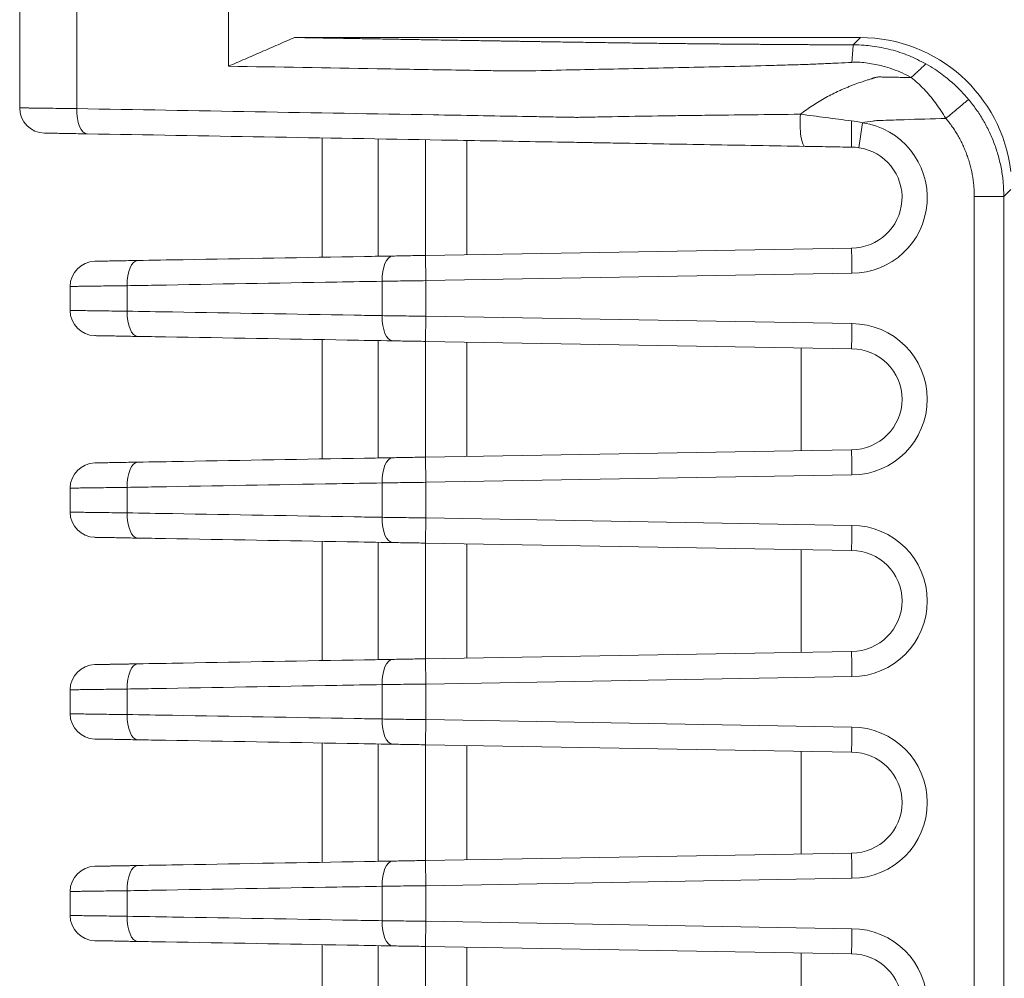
# Model space of a CAD drawing. Header units: millimetres. Extents: x 990 to 1809, y 0 to 562.
# Tile 58 of 256: x 1197 to 1217, y 363 to 382. Entities that reach past the tile are written whole.
import ezdxf

# ---------------------------------------------------------------- set-up
doc = ezdxf.new("R2010")
doc.units = ezdxf.units.MM
doc.layers.add('1', color=7, linetype='Continuous', true_color=0xffffff)

msp = doc.modelspace()

# ---------------------------------------------------------------- linework, layer by layer
at = {"layer": '1', "color": 7, "linetype": 'Continuous', "lineweight": 18}
for p, q in [((1214.097, 381.813), (1202.872, 381.813)), ((1213.952, 381.668), (1214.097, 381.813)), ((1214.064, 379.628), (1214.135, 380.123)), ((1203.421, 377.455), (1203.421, 379.821)), ((1204.528, 379.802), (1204.528, 377.474)), ((1205.467, 377.491), (1205.467, 379.786)), ((1206.29, 379.771), (1206.29, 377.505)), ((1217.078, 378.797), (1216.94, 378.66)), ((1216.353, 298.616), (1216.353, 378.66)), ((1216.94, 378.66), (1216.94, 304.388)), ((1205.469, 377.491), (1213.921, 377.638)), ((1205.469, 377.491), (1205.477, 376.991)), ((1213.925, 377.138), (1205.477, 376.991)), ((1205.469, 375.786), (1205.477, 376.286)), ((1205.477, 376.286), (1213.925, 376.138)), ((1203.421, 373.455), (1203.421, 375.821)), ((1204.528, 375.802), (1204.528, 373.474)), ((1205.467, 373.491), (1205.467, 375.786)), ((1213.921, 375.638), (1205.469, 375.786)), ((1206.29, 375.771), (1206.29, 373.505)), ((1205.469, 373.491), (1213.921, 373.638)), ((1205.469, 373.491), (1205.477, 372.991)), ((1213.925, 373.138), (1205.477, 372.991)), ((1205.477, 372.286), (1205.469, 371.786)), ((1205.477, 372.286), (1213.925, 372.138)), ((1203.421, 369.455), (1203.421, 371.821)), ((1204.528, 371.802), (1204.528, 369.474)), ((1205.467, 369.491), (1205.467, 371.786)), ((1213.921, 371.638), (1205.469, 371.786)), ((1206.29, 371.771), (1206.29, 369.505)), ((1205.469, 369.491), (1213.921, 369.638)), ((1205.477, 368.991), (1205.469, 369.491)), ((1213.925, 369.138), (1205.477, 368.991)), ((1205.477, 368.286), (1205.469, 367.786)), ((1205.477, 368.286), (1213.925, 368.138)), ((1203.421, 365.455), (1203.421, 367.821)), ((1204.528, 367.802), (1204.528, 365.474)), ((1205.467, 365.491), (1205.467, 367.786)), ((1213.921, 367.638), (1205.469, 367.786)), ((1206.29, 367.771), (1206.29, 365.505)), ((1205.469, 365.491), (1213.921, 365.638)), ((1205.477, 364.991), (1205.469, 365.491)), ((1213.925, 365.138), (1205.477, 364.991)), ((1205.469, 363.786), (1205.477, 364.286)), ((1205.477, 364.286), (1213.925, 364.138)), ((1203.421, 361.455), (1203.421, 363.821)), ((1204.528, 363.802), (1204.528, 361.474)), ((1205.467, 361.491), (1205.467, 363.786)), ((1213.921, 363.638), (1205.469, 363.786)), ((1206.29, 363.771), (1206.29, 361.505))]:
    msp.add_line(p, q, dxfattribs=at)
for centre, radius, start, end in [((1197.921, 380.417), 0.5, 180, 269), ((1213.921, 378.638), 1.5, 270.1835, 81.7673), ((1213.921, 378.638), 1, 270, 81.7673), ((1198.921, 376.876), 0.5, 91, 180), ((1198.921, 376.4), 0.5, 180, 269), ((1213.921, 374.638), 1.5, 270.1835, 89.8165), ((1213.921, 374.638), 1, 270, 90), ((1198.921, 372.876), 0.5, 91, 180), ((1198.921, 372.4), 0.5, 180, 269), ((1213.921, 370.638), 1.5, 270.1835, 89.8165), ((1213.921, 370.638), 1, 270, 90), ((1198.921, 368.876), 0.5, 91, 180), ((1198.921, 368.4), 0.5, 180, 269), ((1213.921, 366.638), 1.5, 270.1835, 89.8165), ((1213.921, 366.638), 1, 270, 90), ((1198.921, 364.876), 0.5, 91, 180), ((1198.921, 364.4), 0.5, 180, 269), ((1213.921, 362.638), 1.5, 270.1835, 89.8165), ((1213.921, 362.638), 1, 270, 90)]:
    msp.add_arc(centre, radius, start, end, dxfattribs=at)
for centre, major_axis, ratio, start_param, end_param in [((1214.093, 378.811), (2.124, 2.124), 0.998783, 5.611766, 7.067974), ((1198.768, 380.403), (0.009, 0.5), 0.434695, 1.578384, 3.141593), ((1213.008, 380.154), (0.009, 0.5), 0.217314, 1.295064, 3.141593), ((1199.768, 376.891), (-0.009, 0.5), 0.434695, 0, 1.563209), ((1204.825, 376.979), (-0.009, 0.5), 0.434696, 0, 1.563209), ((1199.768, 376.385), (0.009, 0.5), 0.434695, 1.578384, 3.141593), ((1204.825, 376.297), (0.009, 0.5), 0.434695, 1.578384, 3.141593), ((1204.825, 372.979), (-0.009, 0.5), 0.434695, 0, 1.563209), ((1199.768, 372.891), (0.009, -0.5), 0.434695, 3.141593, 4.704801), ((1199.768, 372.385), (0.009, 0.5), 0.434695, 1.578384, 3.141593), ((1204.825, 372.297), (0.009, 0.5), 0.434695, 1.578383, 3.141593), ((1199.768, 368.891), (0.009, -0.5), 0.434695, 3.141593, 4.704801), ((1204.825, 368.979), (-0.009, 0.5), 0.434695, 0, 1.563209), ((1199.768, 368.385), (0.009, 0.5), 0.434695, 1.578384, 3.141593), ((1204.825, 368.297), (0.009, 0.5), 0.434695, 1.578384, 3.141593), ((1199.768, 364.891), (-0.009, 0.5), 0.434695, 0, 1.563209), ((1204.825, 364.979), (-0.009, 0.5), 0.434695, 0, 1.563209), ((1199.768, 364.385), (0.009, 0.5), 0.434695, 1.578384, 3.141593), ((1204.825, 364.297), (0.009, 0.5), 0.434695, 1.578384, 3.141593)]:
    msp.add_ellipse(centre, major_axis=major_axis, ratio=ratio, start_param=start_param, end_param=end_param, dxfattribs=at)
for points, degree, knots in [([(1198.823, 393.921), (1198.817, 393.851), (1198.81, 393.78), (1198.797, 393.64), (1198.79, 393.569), (1198.779, 393.464), (1198.775, 393.429), (1198.768, 393.359), (1198.756, 393.253), (1198.744, 393.148), (1198.731, 393.042), (1198.727, 393.007), (1198.718, 392.937), (1198.713, 392.902), (1198.704, 392.831), (1198.699, 392.796), (1198.693, 392.743), (1198.69, 392.726), (1198.686, 392.704), (1198.685, 392.699), (1198.684, 392.691), (1198.682, 392.677), (1198.68, 392.664), (1198.679, 392.647), (1198.678, 392.638), (1198.678, 392.62), (1198.677, 392.594), (1198.675, 392.532), (1198.671, 392.409), (1198.668, 392.303), (1198.656, 391.952), (1198.647, 391.67), (1198.628, 391.107), (1198.619, 390.825), (1198.594, 389.98), (1198.578, 389.417), (1198.562, 388.572), (1198.557, 388.291), (1198.553, 387.939), (1198.552, 387.868), (1198.551, 387.762), (1198.551, 387.727), (1198.551, 387.657), (1198.551, 387.622), (1198.551, 387.446), (1198.551, 387.305), (1198.551, 384.91), (1198.551, 382.656), (1198.551, 380.403)], 3, [0, 0, 0, 0, 0.015625, 0.015625, 0.03125, 0.03125, 0.039063, 0.039063, 0.046875, 0.0625, 0.0625, 0.070313, 0.070313, 0.078125, 0.078125, 0.085938, 0.085938, 0.089844, 0.089844, 0.09082, 0.09082, 0.091797, 0.09375, 0.09375, 0.095703, 0.095703, 0.097656, 0.101563, 0.109375, 0.125, 0.125, 0.1875, 0.1875, 0.25, 0.25, 0.375, 0.375, 0.4375, 0.4375, 0.453125, 0.453125, 0.460938, 0.460938, 0.46875, 0.46875, 0.5, 0.5, 1, 1, 1, 1]), ([(1197.421, 380.417), (1197.421, 382.636), (1197.421, 384.854), (1197.421, 387.211), (1197.421, 387.35), (1197.421, 387.627), (1197.421, 387.766), (1197.421, 388.181), (1197.421, 388.459), (1197.421, 389.29), (1197.421, 389.845), (1197.421, 390.954), (1197.421, 391.508), (1197.421, 392.201), (1197.421, 392.34), (1197.421, 392.513), (1197.421, 392.548), (1197.421, 392.617), (1197.421, 392.652), (1197.421, 392.756), (1197.421, 392.825), (1197.421, 393.033), (1197.421, 393.172), (1197.421, 393.379), (1197.421, 393.449), (1197.421, 393.587), (1197.421, 393.656), (1197.421, 393.726)], 3, [0, 0, 0, 0, 0.5, 0.5, 0.53125, 0.53125, 0.5625, 0.5625, 0.625, 0.625, 0.75, 0.75, 0.875, 0.875, 0.90625, 0.90625, 0.914063, 0.914063, 0.921875, 0.921875, 0.9375, 0.9375, 0.96875, 0.96875, 0.984375, 0.984375, 1, 1, 1, 1]), ([(1216.958, 393.495), (1216.727, 393.495), (1215.086, 393.495), (1212.74, 393.495), (1210.273, 393.495), (1208.864, 393.495), (1208.114, 393.495), (1207.675, 393.495), (1207.565, 393.495), (1207.476, 393.495), (1207.388, 393.494), (1207.146, 393.487), (1206.575, 393.439), (1205.716, 393.254), (1204.754, 392.863), (1203.898, 392.322), (1203.179, 391.661), (1202.759, 391.099), (1202.561, 390.757), (1202.509, 390.658), (1202.483, 390.609), (1202.458, 390.559), (1202.377, 390.392), (1202.299, 390.202), (1202.236, 390.005), (1202.214, 389.934), (1202.184, 389.824), (1202.118, 389.588), (1202.022, 389.209), (1201.915, 388.74), (1201.818, 388.256), (1201.735, 387.759), (1201.666, 387.25), (1201.614, 386.733), (1201.579, 386.209), (1201.566, 385.813), (1201.564, 385.571), (1201.563, 385.483), (1201.563, 385.394), (1201.563, 385.284), (1201.563, 384.844), (1201.563, 384.095), (1201.563, 382.792), (1201.563, 381.842), (1201.563, 381.244)], 3, [0, 0, 0, 0, 0.026983, 0.191224, 0.273345, 0.314405, 0.355465, 0.360598, 0.36573, 0.368297, 0.370863, 0.375995, 0.396526, 0.437586, 0.478646, 0.519706, 0.560767, 0.601827, 0.612092, 0.614658, 0.617224, 0.619791, 0.622357, 0.642887, 0.64802, 0.650586, 0.653152, 0.663417, 0.683947, 0.704478, 0.725008, 0.745538, 0.766068, 0.786598, 0.807128, 0.827658, 0.832791, 0.835357, 0.837923, 0.843056, 0.848188, 0.889249, 0.930309, 1, 1, 1, 1]), ([(1202.872, 381.813), (1204.213, 381.79), (1205.554, 381.767), (1206.757, 381.747), (1206.895, 381.745), (1207.23, 381.739), (1207.565, 381.734), (1207.884, 381.728), (1208.241, 381.723), (1209.642, 381.701), (1211.036, 381.687), (1211.769, 381.68), (1212.476, 381.675), (1213.283, 381.669), (1213.952, 381.668)], 2, [0, 0, 0, 0.25, 0.25, 0.375, 0.375, 0.4375, 0.4375, 0.5, 0.5, 0.75, 0.75, 0.875, 0.875, 1, 1, 1]), ([(1213.952, 381.668), (1214.025, 381.667), (1214.151, 381.664), (1214.34, 381.644), (1214.517, 381.615), (1214.761, 381.559), (1215.061, 381.462), (1215.283, 381.347), (1215.394, 381.289)], 3, [0, 0, 0, 0, 0.143235, 0.25044, 0.375157, 0.499409, 0.747613, 1, 1, 1, 1]), ([(1213.926, 381.32), (1213.835, 381.315), (1213.648, 381.306), (1213.359, 381.293), (1213.026, 381.279), (1212.645, 381.268), (1211.815, 381.244), (1210.584, 381.217), (1209.271, 381.189), (1208.234, 381.17), (1207.598, 381.151), (1207.087, 381.149), (1206.595, 381.16), (1205.736, 381.172), (1204.018, 381.203), (1202.545, 381.227), (1201.563, 381.244)], 3, [0, 0, 0, 0, 0.020521, 0.042392, 0.065447, 0.09612, 0.129223, 0.255494, 0.381837, 0.441808, 0.50795, 0.539031, 0.569754, 0.631233, 0.754155, 1, 1, 1, 1]), ([(1215.104, 381.02), (1215.044, 381.051), (1214.925, 381.113), (1214.736, 381.188), (1214.51, 381.259), (1214.293, 381.301), (1214.114, 381.324), (1214.008, 381.325), (1213.954, 381.322), (1213.926, 381.32)], 3, [0, 0, 0, 0, 0.166672, 0.332322, 0.497997, 0.744647, 0.868101, 0.932865, 1, 1, 1, 1]), ([(1215.394, 381.289), (1215.454, 381.255), (1215.565, 381.189), (1215.714, 381.084), (1215.879, 380.954), (1216.057, 380.793), (1216.181, 380.652), (1216.24, 380.585)], 3, [0, 0, 0, 0, 0.187846, 0.353711, 0.497644, 0.758207, 1, 1, 1, 1]), ([(1212.905, 380.292), (1212.984, 380.353), (1213.066, 380.412), (1213.192, 380.494), (1213.234, 380.521), (1213.32, 380.573), (1213.364, 380.598), (1213.496, 380.671), (1213.586, 380.716), (1213.7, 380.768), (1213.723, 380.778), (1213.768, 380.798), (1213.792, 380.807), (1213.838, 380.827), (1213.861, 380.836), (1213.907, 380.855), (1213.931, 380.864), (1214.001, 380.89), (1214.048, 380.908), (1214.142, 380.94), (1214.19, 380.956), (1214.262, 380.979), (1214.286, 380.986), (1214.316, 380.996), (1214.322, 380.997), (1214.334, 381.001), (1214.339, 381.003), (1214.351, 381.007), (1214.36, 381.01), (1214.369, 381.013), (1214.375, 381.015), (1214.378, 381.016), (1214.393, 381.021), (1214.405, 381.024), (1214.423, 381.027), (1214.429, 381.028), (1214.441, 381.03), (1214.453, 381.03), (1214.465, 381.031), (1214.477, 381.03), (1214.483, 381.03), (1214.501, 381.03), (1214.514, 381.03), (1214.622, 381.027), (1214.718, 381.026), (1214.911, 381.023), (1215.007, 381.021), (1215.104, 381.02)], 3, [0, 0, 0, 0, 0.125, 0.125, 0.1875, 0.1875, 0.25, 0.25, 0.375, 0.375, 0.40625, 0.40625, 0.4375, 0.4375, 0.46875, 0.46875, 0.5, 0.5, 0.5625, 0.5625, 0.625, 0.625, 0.65625, 0.65625, 0.664063, 0.664063, 0.671875, 0.671875, 0.679688, 0.683594, 0.683594, 0.6875, 0.6875, 0.703125, 0.703125, 0.710938, 0.710938, 0.71875, 0.726563, 0.726563, 0.734375, 0.734375, 0.75, 0.75, 0.875, 0.875, 1, 1, 1, 1]), ([(1215.791, 380.208), (1215.758, 380.261), (1215.694, 380.366), (1215.588, 380.515), (1215.476, 380.656), (1215.358, 380.787), (1215.235, 380.91), (1215.147, 380.983), (1215.104, 381.02)], 3, [0, 0, 0, 0, 0.171166, 0.339904, 0.506686, 0.671983, 0.836266, 1, 1, 1, 1]), ([(1216.24, 380.585), (1216.292, 380.52), (1216.396, 380.389), (1216.532, 380.177), (1216.652, 379.95), (1216.754, 379.711), (1216.835, 379.461), (1216.895, 379.201), (1216.933, 378.933), (1216.938, 378.751), (1216.94, 378.66)], 3, [0, 0, 0, 0, 0.118915, 0.239567, 0.361955, 0.486083, 0.61195, 0.739558, 0.868907, 1, 1, 1, 1]), ([(1197.421, 380.417), (1197.421, 380.417), (1197.422, 380.417), (1197.429, 380.417), (1197.434, 380.417), (1197.454, 380.417), (1197.493, 380.417), (1197.557, 380.416), (1197.605, 380.415), (1197.615, 380.415), (1197.635, 380.415), (1197.667, 380.414), (1197.703, 380.414), (1197.777, 380.413), (1197.832, 380.412), (1197.922, 380.411), (1197.953, 380.41), (1198.002, 380.41), (1198.019, 380.41), (1198.053, 380.409), (1198.07, 380.409), (1198.157, 380.408), (1198.231, 380.407), (1198.385, 380.405), (1198.466, 380.404), (1198.551, 380.403)], 3, [0, 0, 0, 0, 0.061773, 0.061773, 0.124322, 0.124322, 0.249419, 0.374516, 0.374516, 0.40579, 0.40579, 0.437064, 0.499613, 0.499613, 0.624709, 0.624709, 0.687258, 0.687258, 0.718532, 0.718532, 0.749806, 0.749806, 0.874903, 0.874903, 1, 1, 1, 1]), ([(1198.551, 380.403), (1200.91, 380.361), (1203.268, 380.32), (1206.216, 380.269), (1206.806, 380.259), (1207.543, 380.246), (1207.69, 380.243), (1207.985, 380.238), (1208.132, 380.235), (1208.317, 380.232), (1208.354, 380.232), (1208.409, 380.23), (1208.427, 380.23), (1208.464, 380.229), (1208.483, 380.229), (1208.519, 380.23), (1208.538, 380.23), (1208.575, 380.231), (1208.593, 380.231), (1208.649, 380.232), (1208.686, 380.233), (1208.871, 380.237), (1209.02, 380.24), (1209.47, 380.248), (1209.773, 380.253), (1210.233, 380.26), (1210.387, 380.262), (1210.697, 380.266), (1210.852, 380.268), (1211.319, 380.274), (1211.633, 380.277), (1212.265, 380.285), (1212.584, 380.288), (1212.905, 380.292)], 3, [0, 0, 0, 0, 0.5, 0.5, 0.625, 0.625, 0.65625, 0.65625, 0.6875, 0.6875, 0.695313, 0.695313, 0.699219, 0.699219, 0.703125, 0.703125, 0.707031, 0.707031, 0.710938, 0.710938, 0.71875, 0.71875, 0.75, 0.75, 0.8125, 0.8125, 0.84375, 0.84375, 0.875, 0.875, 0.9375, 0.9375, 1, 1, 1, 1]), ([(1212.905, 380.292), (1213.072, 380.27), (1213.239, 380.248), (1213.492, 380.214), (1213.577, 380.203), (1213.747, 380.181), (1213.832, 380.17), (1213.918, 380.161)], 3, [0, 0, 0, 0, 0.5, 0.5, 0.75, 0.75, 1, 1, 1, 1]), ([(1213.918, 380.161), (1213.918, 380.144), (1213.918, 380.127), (1213.917, 380.093), (1213.917, 380.077), (1213.917, 380.043), (1213.917, 380.026), (1213.917, 379.994), (1213.916, 379.978), (1213.916, 379.931), (1213.916, 379.901), (1213.916, 379.843), (1213.916, 379.817), (1213.916, 379.78), (1213.917, 379.769), (1213.917, 379.752), (1213.917, 379.747), (1213.917, 379.737), (1213.917, 379.732), (1213.917, 379.708), (1213.918, 379.692), (1213.918, 379.672), (1213.918, 379.666), (1213.919, 379.656), (1213.919, 379.652), (1213.92, 379.642), (1213.92, 379.638), (1213.921, 379.638)], 3, [0, 0, 0, 0, 0.0625, 0.0625, 0.125, 0.125, 0.1875, 0.1875, 0.25, 0.25, 0.375, 0.375, 0.5, 0.5, 0.5625, 0.5625, 0.59375, 0.59375, 0.625, 0.625, 0.75, 0.75, 0.8125, 0.8125, 0.875, 0.875, 1, 1, 1, 1]), ([(1215.791, 380.208), (1215.514, 380.201), (1215.238, 380.193), (1214.823, 380.179), (1214.684, 380.174), (1214.529, 380.169), (1214.511, 380.168), (1214.477, 380.167), (1214.46, 380.166), (1214.408, 380.164), (1214.373, 380.161), (1214.27, 380.149), (1214.202, 380.138), (1214.135, 380.123)], 3, [0, 0, 0, 0, 0.5, 0.5, 0.75, 0.75, 0.78125, 0.78125, 0.8125, 0.8125, 0.875, 0.875, 1, 1, 1, 1]), ([(1198.76, 379.903), (1198.696, 379.904), (1198.635, 379.905), (1198.519, 379.907), (1198.464, 379.908), (1198.399, 379.909), (1198.386, 379.909), (1198.361, 379.91), (1198.348, 379.91), (1198.311, 379.911), (1198.288, 379.911), (1198.22, 379.912), (1198.179, 379.913), (1198.123, 379.914), (1198.106, 379.914), (1198.081, 379.915), (1198.073, 379.915), (1198.057, 379.915), (1198.05, 379.915), (1198.014, 379.916), (1197.966, 379.917), (1197.937, 379.917), (1197.922, 379.917), (1197.918, 379.917), (1197.913, 379.918), (1197.912, 379.918), (1197.912, 379.918)], 3, [0, 0, 0, 0, 0.12509, 0.12509, 0.250179, 0.250179, 0.281452, 0.281452, 0.312724, 0.312724, 0.375269, 0.375269, 0.500359, 0.500359, 0.562903, 0.562903, 0.594176, 0.594176, 0.625448, 0.625448, 0.750538, 0.875628, 0.875628, 0.938172, 0.938172, 1, 1, 1, 1]), ([(1212.999, 379.654), (1212.678, 379.66), (1212.361, 379.665), (1211.732, 379.676), (1211.422, 379.682), (1210.806, 379.692), (1210.501, 379.698), (1209.896, 379.708), (1209.597, 379.714), (1209.152, 379.721), (1209.005, 379.724), (1208.821, 379.727), (1208.784, 379.728), (1208.711, 379.729), (1208.675, 379.73), (1208.565, 379.732), (1208.492, 379.733), (1208.126, 379.739), (1207.833, 379.744), (1206.955, 379.76), (1206.37, 379.77), (1203.443, 379.821), (1201.101, 379.862), (1198.76, 379.903)], 3, [0, 0, 0, 0, 0.0625, 0.0625, 0.125, 0.125, 0.1875, 0.1875, 0.25, 0.25, 0.28125, 0.28125, 0.289063, 0.289063, 0.296875, 0.296875, 0.3125, 0.3125, 0.375, 0.375, 0.5, 0.5, 1, 1, 1, 1]), ([(1213.921, 379.638), (1213.766, 379.641), (1213.611, 379.643), (1213.304, 379.649), (1213.151, 379.652), (1212.999, 379.654)], 3, [0, 0, 0, 0, 0.5, 0.5, 1, 1, 1, 1]), ([(1213.921, 377.638), (1213.921, 377.638), (1213.921, 377.635), (1213.921, 377.625), (1213.921, 377.621), (1213.921, 377.612), (1213.921, 377.606), (1213.921, 377.587), (1213.921, 377.572), (1213.921, 377.545), (1213.921, 377.535), (1213.922, 377.514), (1213.922, 377.503), (1213.922, 377.469), (1213.922, 377.443), (1213.923, 377.403), (1213.923, 377.388), (1213.923, 377.359), (1213.923, 377.33), (1213.924, 377.299), (1213.924, 377.268), (1213.924, 377.252), (1213.924, 377.22), (1213.925, 377.203), (1213.925, 377.171), (1213.925, 377.154), (1213.925, 377.138)], 3, [0, 0, 0, 0, 0.125, 0.125, 0.1875, 0.1875, 0.25, 0.25, 0.375, 0.375, 0.4375, 0.4375, 0.5, 0.5, 0.625, 0.625, 0.6875, 0.6875, 0.75, 0.8125, 0.8125, 0.875, 0.875, 0.9375, 0.9375, 1, 1, 1, 1]), ([(1198.912, 377.376), (1198.912, 377.376), (1198.917, 377.376), (1198.936, 377.377), (1198.951, 377.377), (1198.975, 377.377), (1198.98, 377.377), (1198.991, 377.378), (1198.997, 377.378), (1199.015, 377.378), (1199.028, 377.378), (1199.071, 377.379), (1199.104, 377.379), (1199.159, 377.38), (1199.179, 377.381), (1199.21, 377.381), (1199.221, 377.382), (1199.242, 377.382), (1199.253, 377.382), (1199.31, 377.383), (1199.408, 377.385), (1199.518, 377.387), (1199.605, 377.388), (1199.635, 377.389), (1199.697, 377.39), (1199.728, 377.39), (1199.76, 377.391)], 3, [0, 0, 0, 0, 0.125, 0.125, 0.25, 0.25, 0.28125, 0.28125, 0.3125, 0.3125, 0.375, 0.375, 0.5, 0.5, 0.5625, 0.5625, 0.59375, 0.59375, 0.625, 0.625, 0.75, 0.875, 0.875, 0.9375, 0.9375, 1, 1, 1, 1]), ([(1199.76, 377.391), (1200.06, 377.396), (1200.36, 377.401), (1201.861, 377.428), (1203.061, 377.449), (1204.447, 377.473), (1204.632, 377.476), (1204.817, 377.479)], 3, [0, 0, 0, 0, 0.178059, 0.178059, 0.890297, 0.890297, 1, 1, 1, 1]), ([(1204.817, 377.479), (1204.868, 377.48), (1204.971, 377.482), (1205.132, 377.485), (1205.243, 377.487), (1205.356, 377.489), (1205.412, 377.49), (1205.469, 377.491)], 3, [0, 0, 0, 0, 0.25, 0.5, 0.75, 0.75, 1, 1, 1, 1]), ([(1204.608, 376.979), (1204.308, 376.974), (1204.008, 376.969), (1202.507, 376.943), (1201.306, 376.922), (1199.921, 376.897), (1199.736, 376.894), (1199.551, 376.891)], 3, [0, 0, 0, 0, 0.178059, 0.178059, 0.890297, 0.890297, 1, 1, 1, 1]), ([(1205.477, 376.991), (1205.402, 376.99), (1205.327, 376.989), (1205.177, 376.987), (1205.103, 376.986), (1204.957, 376.984), (1204.886, 376.983), (1204.745, 376.981), (1204.676, 376.98), (1204.608, 376.979)], 3, [0, 0, 0, 0, 0.25, 0.25, 0.5, 0.5, 0.75, 0.75, 1, 1, 1, 1]), ([(1199.551, 376.891), (1199.509, 376.89), (1199.467, 376.89), (1199.385, 376.889), (1199.345, 376.888), (1199.228, 376.887), (1199.081, 376.885), (1198.952, 376.883), (1198.876, 376.882), (1198.861, 376.882), (1198.832, 376.882), (1198.79, 376.881), (1198.751, 376.881), (1198.676, 376.88), (1198.633, 376.879), (1198.576, 376.878), (1198.558, 376.878), (1198.534, 376.878), (1198.526, 376.878), (1198.512, 376.877), (1198.505, 376.877), (1198.472, 376.877), (1198.453, 376.877), (1198.427, 376.876), (1198.421, 376.876), (1198.421, 376.876)], 3, [0, 0, 0, 0, 0.062528, 0.062528, 0.125055, 0.125055, 0.250111, 0.375166, 0.375166, 0.40643, 0.40643, 0.437694, 0.500221, 0.500221, 0.625276, 0.625276, 0.687804, 0.687804, 0.719068, 0.719068, 0.750332, 0.750332, 0.875387, 0.875387, 1, 1, 1, 1]), ([(1198.421, 376.4), (1198.421, 376.4), (1198.422, 376.4), (1198.429, 376.4), (1198.434, 376.4), (1198.454, 376.4), (1198.493, 376.399), (1198.557, 376.398), (1198.605, 376.398), (1198.615, 376.397), (1198.635, 376.397), (1198.667, 376.397), (1198.703, 376.396), (1198.777, 376.395), (1198.832, 376.395), (1198.922, 376.393), (1198.953, 376.393), (1199.002, 376.392), (1199.019, 376.392), (1199.053, 376.392), (1199.07, 376.391), (1199.157, 376.39), (1199.231, 376.389), (1199.385, 376.387), (1199.466, 376.386), (1199.551, 376.385)], 3, [0, 0, 0, 0, 0.061799, 0.061799, 0.124346, 0.124346, 0.249439, 0.374533, 0.374533, 0.405806, 0.405806, 0.437079, 0.499626, 0.499626, 0.62472, 0.62472, 0.687266, 0.687266, 0.71854, 0.71854, 0.749813, 0.749813, 0.874907, 0.874907, 1, 1, 1, 1]), ([(1199.551, 376.385), (1199.851, 376.38), (1200.151, 376.375), (1201.652, 376.349), (1202.853, 376.328), (1204.238, 376.303), (1204.423, 376.3), (1204.608, 376.297)], 3, [0, 0, 0, 0, 0.178059, 0.178059, 0.890297, 0.890297, 1, 1, 1, 1]), ([(1204.608, 376.297), (1204.676, 376.296), (1204.745, 376.295), (1204.886, 376.293), (1204.957, 376.292), (1205.103, 376.29), (1205.177, 376.289), (1205.327, 376.288), (1205.402, 376.287), (1205.477, 376.286)], 3, [0, 0, 0, 0, 0.25, 0.25, 0.5, 0.5, 0.75, 0.75, 1, 1, 1, 1]), ([(1213.925, 376.138), (1213.925, 376.122), (1213.925, 376.106), (1213.925, 376.073), (1213.924, 376.056), (1213.924, 376.024), (1213.924, 376.008), (1213.924, 375.977), (1213.923, 375.946), (1213.923, 375.917), (1213.923, 375.888), (1213.923, 375.874), (1213.922, 375.833), (1213.922, 375.808), (1213.922, 375.773), (1213.922, 375.762), (1213.921, 375.741), (1213.921, 375.731), (1213.921, 375.704), (1213.921, 375.689), (1213.921, 375.67), (1213.921, 375.664), (1213.921, 375.655), (1213.921, 375.651), (1213.921, 375.641), (1213.921, 375.638), (1213.921, 375.638)], 3, [0, 0, 0, 0, 0.0625, 0.0625, 0.125, 0.125, 0.1875, 0.1875, 0.25, 0.3125, 0.3125, 0.375, 0.375, 0.5, 0.5, 0.5625, 0.5625, 0.625, 0.625, 0.75, 0.75, 0.8125, 0.8125, 0.875, 0.875, 1, 1, 1, 1]), ([(1199.76, 375.885), (1199.696, 375.886), (1199.635, 375.887), (1199.519, 375.889), (1199.464, 375.89), (1199.399, 375.892), (1199.386, 375.892), (1199.361, 375.892), (1199.348, 375.892), (1199.311, 375.893), (1199.288, 375.894), (1199.22, 375.895), (1199.179, 375.895), (1199.123, 375.896), (1199.106, 375.897), (1199.081, 375.897), (1199.073, 375.897), (1199.057, 375.898), (1199.05, 375.898), (1199.014, 375.898), (1198.966, 375.899), (1198.937, 375.9), (1198.922, 375.9), (1198.918, 375.9), (1198.913, 375.9), (1198.912, 375.9), (1198.912, 375.9)], 3, [0, 0, 0, 0, 0.125103, 0.125103, 0.250206, 0.250206, 0.281481, 0.281481, 0.312757, 0.312757, 0.375308, 0.375308, 0.500411, 0.500411, 0.562963, 0.562963, 0.594238, 0.594238, 0.625514, 0.625514, 0.750617, 0.87572, 0.87572, 0.938271, 0.938271, 1, 1, 1, 1]), ([(1204.817, 375.797), (1204.516, 375.802), (1204.216, 375.807), (1202.716, 375.834), (1201.515, 375.855), (1200.13, 375.879), (1199.945, 375.882), (1199.76, 375.885)], 3, [0, 0, 0, 0, 0.178059, 0.178059, 0.890297, 0.890297, 1, 1, 1, 1]), ([(1205.469, 375.786), (1205.412, 375.787), (1205.356, 375.788), (1205.243, 375.79), (1205.132, 375.791), (1204.971, 375.794), (1204.868, 375.796), (1204.817, 375.797)], 3, [0, 0, 0, 0, 0.25, 0.25, 0.5, 0.75, 1, 1, 1, 1]), ([(1213.925, 373.138), (1213.925, 373.154), (1213.925, 373.171), (1213.925, 373.203), (1213.924, 373.22), (1213.924, 373.252), (1213.924, 373.268), (1213.924, 373.299), (1213.923, 373.33), (1213.923, 373.359), (1213.923, 373.388), (1213.923, 373.403), (1213.922, 373.443), (1213.922, 373.469), (1213.922, 373.503), (1213.922, 373.514), (1213.921, 373.535), (1213.921, 373.545), (1213.921, 373.572), (1213.921, 373.587), (1213.921, 373.606), (1213.921, 373.612), (1213.921, 373.621), (1213.921, 373.625), (1213.921, 373.635), (1213.921, 373.638), (1213.921, 373.638)], 3, [0, 0, 0, 0, 0.0625, 0.0625, 0.125, 0.125, 0.1875, 0.1875, 0.25, 0.3125, 0.3125, 0.375, 0.375, 0.5, 0.5, 0.5625, 0.5625, 0.625, 0.625, 0.75, 0.75, 0.8125, 0.8125, 0.875, 0.875, 1, 1, 1, 1]), ([(1199.76, 373.391), (1200.06, 373.396), (1200.36, 373.401), (1201.861, 373.428), (1203.061, 373.449), (1204.447, 373.473), (1204.632, 373.476), (1204.817, 373.479)], 3, [0, 0, 0, 0, 0.178059, 0.178059, 0.890297, 0.890297, 1, 1, 1, 1]), ([(1204.817, 373.479), (1204.868, 373.48), (1204.971, 373.482), (1205.132, 373.485), (1205.243, 373.487), (1205.356, 373.489), (1205.412, 373.49), (1205.469, 373.491)], 3, [0, 0, 0, 0, 0.25, 0.5, 0.75, 0.75, 1, 1, 1, 1]), ([(1198.912, 373.376), (1198.912, 373.376), (1198.917, 373.376), (1198.936, 373.377), (1198.951, 373.377), (1198.975, 373.377), (1198.98, 373.377), (1198.991, 373.378), (1198.997, 373.378), (1199.015, 373.378), (1199.028, 373.378), (1199.071, 373.379), (1199.104, 373.379), (1199.159, 373.38), (1199.179, 373.381), (1199.21, 373.381), (1199.221, 373.382), (1199.242, 373.382), (1199.253, 373.382), (1199.31, 373.383), (1199.408, 373.385), (1199.518, 373.387), (1199.605, 373.388), (1199.635, 373.389), (1199.697, 373.39), (1199.728, 373.39), (1199.76, 373.391)], 3, [0, 0, 0, 0, 0.125, 0.125, 0.25, 0.25, 0.28125, 0.28125, 0.3125, 0.3125, 0.375, 0.375, 0.5, 0.5, 0.5625, 0.5625, 0.59375, 0.59375, 0.625, 0.625, 0.75, 0.875, 0.875, 0.9375, 0.9375, 1, 1, 1, 1]), ([(1199.551, 372.891), (1199.509, 372.89), (1199.467, 372.89), (1199.385, 372.889), (1199.345, 372.888), (1199.228, 372.887), (1199.081, 372.885), (1198.952, 372.883), (1198.876, 372.882), (1198.861, 372.882), (1198.832, 372.882), (1198.79, 372.881), (1198.751, 372.881), (1198.676, 372.88), (1198.633, 372.879), (1198.576, 372.878), (1198.558, 372.878), (1198.534, 372.878), (1198.526, 372.878), (1198.512, 372.877), (1198.505, 372.877), (1198.472, 372.877), (1198.453, 372.877), (1198.427, 372.876), (1198.421, 372.876), (1198.421, 372.876)], 3, [0, 0, 0, 0, 0.062514, 0.062514, 0.125028, 0.125028, 0.250056, 0.375084, 0.375084, 0.406341, 0.406341, 0.437598, 0.500112, 0.500112, 0.625141, 0.625141, 0.687655, 0.687655, 0.718912, 0.718912, 0.750169, 0.750169, 0.875197, 0.875197, 1, 1, 1, 1]), ([(1204.608, 372.979), (1204.308, 372.974), (1204.008, 372.969), (1202.507, 372.943), (1201.306, 372.922), (1199.921, 372.897), (1199.736, 372.894), (1199.551, 372.891)], 3, [0, 0, 0, 0, 0.178059, 0.178059, 0.890297, 0.890297, 1, 1, 1, 1]), ([(1199.551, 372.891), (1199.551, 372.878), (1199.551, 372.71), (1199.551, 372.541), (1199.551, 372.385)], 3, [0, 0, 0, 0, 0.075549, 1, 1, 1, 1]), ([(1205.477, 372.991), (1205.402, 372.99), (1205.327, 372.989), (1205.177, 372.987), (1205.103, 372.986), (1204.957, 372.984), (1204.886, 372.983), (1204.745, 372.981), (1204.676, 372.98), (1204.608, 372.979)], 3, [0, 0, 0, 0, 0.25, 0.25, 0.5, 0.5, 0.75, 0.75, 1, 1, 1, 1]), ([(1198.421, 372.4), (1198.421, 372.4), (1198.422, 372.4), (1198.429, 372.4), (1198.434, 372.4), (1198.454, 372.4), (1198.493, 372.399), (1198.557, 372.398), (1198.605, 372.398), (1198.615, 372.397), (1198.635, 372.397), (1198.667, 372.397), (1198.703, 372.396), (1198.777, 372.395), (1198.832, 372.395), (1198.922, 372.393), (1198.953, 372.393), (1199.002, 372.392), (1199.019, 372.392), (1199.053, 372.392), (1199.07, 372.391), (1199.157, 372.39), (1199.231, 372.389), (1199.385, 372.387), (1199.466, 372.386), (1199.551, 372.385)], 3, [0, 0, 0, 0, 0.061927, 0.061927, 0.124466, 0.124466, 0.249542, 0.374618, 0.374618, 0.405887, 0.405887, 0.437156, 0.499695, 0.499695, 0.624771, 0.624771, 0.687309, 0.687309, 0.718578, 0.718578, 0.749847, 0.749847, 0.874924, 0.874924, 1, 1, 1, 1]), ([(1199.551, 372.385), (1199.851, 372.38), (1200.151, 372.375), (1201.652, 372.349), (1202.853, 372.328), (1204.238, 372.303), (1204.423, 372.3), (1204.608, 372.297)], 3, [0, 0, 0, 0, 0.178059, 0.178059, 0.890297, 0.890297, 1, 1, 1, 1]), ([(1204.608, 372.297), (1204.676, 372.296), (1204.745, 372.295), (1204.886, 372.293), (1204.957, 372.292), (1205.103, 372.29), (1205.177, 372.289), (1205.327, 372.288), (1205.402, 372.287), (1205.477, 372.286)], 3, [0, 0, 0, 0, 0.25, 0.25, 0.5, 0.5, 0.75, 0.75, 1, 1, 1, 1]), ([(1213.925, 372.138), (1213.925, 372.122), (1213.925, 372.106), (1213.925, 372.073), (1213.924, 372.056), (1213.924, 372.024), (1213.924, 372.008), (1213.924, 371.977), (1213.923, 371.946), (1213.923, 371.917), (1213.923, 371.888), (1213.923, 371.874), (1213.922, 371.833), (1213.922, 371.808), (1213.922, 371.773), (1213.922, 371.762), (1213.921, 371.741), (1213.921, 371.731), (1213.921, 371.704), (1213.921, 371.689), (1213.921, 371.67), (1213.921, 371.664), (1213.921, 371.655), (1213.921, 371.651), (1213.921, 371.641), (1213.921, 371.638), (1213.921, 371.638)], 3, [0, 0, 0, 0, 0.0625, 0.0625, 0.125, 0.125, 0.1875, 0.1875, 0.25, 0.3125, 0.3125, 0.375, 0.375, 0.5, 0.5, 0.5625, 0.5625, 0.625, 0.625, 0.75, 0.75, 0.8125, 0.8125, 0.875, 0.875, 1, 1, 1, 1]), ([(1199.76, 371.885), (1199.696, 371.886), (1199.635, 371.887), (1199.519, 371.889), (1199.464, 371.89), (1199.399, 371.892), (1199.386, 371.892), (1199.361, 371.892), (1199.348, 371.892), (1199.311, 371.893), (1199.288, 371.894), (1199.22, 371.895), (1199.179, 371.895), (1199.123, 371.896), (1199.106, 371.897), (1199.081, 371.897), (1199.073, 371.897), (1199.057, 371.898), (1199.05, 371.898), (1199.014, 371.898), (1198.966, 371.899), (1198.937, 371.9), (1198.922, 371.9), (1198.918, 371.9), (1198.913, 371.9), (1198.912, 371.9), (1198.912, 371.9)], 3, [0, 0, 0, 0, 0.125071, 0.125071, 0.250143, 0.250143, 0.28141, 0.28141, 0.312678, 0.312678, 0.375214, 0.375214, 0.500285, 0.500285, 0.562821, 0.562821, 0.594089, 0.594089, 0.625356, 0.625356, 0.750428, 0.875499, 0.875499, 0.938035, 0.938035, 1, 1, 1, 1]), ([(1204.817, 371.797), (1204.516, 371.802), (1204.216, 371.807), (1202.716, 371.834), (1201.515, 371.855), (1200.13, 371.879), (1199.945, 371.882), (1199.76, 371.885)], 3, [0, 0, 0, 0, 0.178059, 0.178059, 0.890297, 0.890297, 1, 1, 1, 1]), ([(1205.469, 371.786), (1205.412, 371.787), (1205.356, 371.788), (1205.243, 371.79), (1205.132, 371.791), (1204.971, 371.794), (1204.868, 371.796), (1204.817, 371.797)], 3, [0, 0, 0, 0, 0.25, 0.25, 0.5, 0.75, 1, 1, 1, 1]), ([(1204.817, 369.479), (1204.868, 369.48), (1204.971, 369.482), (1205.132, 369.485), (1205.243, 369.487), (1205.356, 369.489), (1205.412, 369.49), (1205.469, 369.491)], 3, [0, 0, 0, 0, 0.25, 0.5, 0.75, 0.75, 1, 1, 1, 1]), ([(1213.925, 369.138), (1213.925, 369.154), (1213.925, 369.171), (1213.925, 369.203), (1213.924, 369.22), (1213.924, 369.252), (1213.924, 369.268), (1213.924, 369.299), (1213.923, 369.33), (1213.923, 369.359), (1213.923, 369.388), (1213.923, 369.403), (1213.922, 369.443), (1213.922, 369.469), (1213.922, 369.503), (1213.922, 369.514), (1213.921, 369.535), (1213.921, 369.545), (1213.921, 369.572), (1213.921, 369.587), (1213.921, 369.606), (1213.921, 369.612), (1213.921, 369.621), (1213.921, 369.625), (1213.921, 369.635), (1213.921, 369.638), (1213.921, 369.638)], 3, [0, 0, 0, 0, 0.0625, 0.0625, 0.125, 0.125, 0.1875, 0.1875, 0.25, 0.3125, 0.3125, 0.375, 0.375, 0.5, 0.5, 0.5625, 0.5625, 0.625, 0.625, 0.75, 0.75, 0.8125, 0.8125, 0.875, 0.875, 1, 1, 1, 1]), ([(1198.912, 369.376), (1198.912, 369.376), (1198.917, 369.376), (1198.936, 369.377), (1198.951, 369.377), (1198.975, 369.377), (1198.98, 369.377), (1198.991, 369.378), (1198.997, 369.378), (1199.015, 369.378), (1199.028, 369.378), (1199.071, 369.379), (1199.104, 369.379), (1199.159, 369.38), (1199.179, 369.381), (1199.21, 369.381), (1199.221, 369.382), (1199.242, 369.382), (1199.253, 369.382), (1199.31, 369.383), (1199.408, 369.385), (1199.518, 369.387), (1199.605, 369.388), (1199.635, 369.389), (1199.697, 369.39), (1199.728, 369.39), (1199.76, 369.391)], 3, [0, 0, 0, 0, 0.125, 0.125, 0.25, 0.25, 0.28125, 0.28125, 0.3125, 0.3125, 0.375, 0.375, 0.5, 0.5, 0.5625, 0.5625, 0.59375, 0.59375, 0.625, 0.625, 0.75, 0.875, 0.875, 0.9375, 0.9375, 1, 1, 1, 1]), ([(1199.76, 369.391), (1200.06, 369.396), (1200.36, 369.401), (1201.861, 369.428), (1203.061, 369.449), (1204.447, 369.473), (1204.632, 369.476), (1204.817, 369.479)], 3, [0, 0, 0, 0, 0.178059, 0.178059, 0.890297, 0.890297, 1, 1, 1, 1]), ([(1204.608, 368.979), (1204.308, 368.974), (1204.008, 368.969), (1202.507, 368.943), (1201.306, 368.922), (1199.921, 368.897), (1199.736, 368.894), (1199.551, 368.891)], 3, [0, 0, 0, 0, 0.178059, 0.178059, 0.890297, 0.890297, 1, 1, 1, 1]), ([(1205.477, 368.991), (1205.402, 368.99), (1205.327, 368.989), (1205.177, 368.987), (1205.103, 368.986), (1204.957, 368.984), (1204.886, 368.983), (1204.745, 368.981), (1204.676, 368.98), (1204.608, 368.979)], 3, [0, 0, 0, 0, 0.25, 0.25, 0.5, 0.5, 0.75, 0.75, 1, 1, 1, 1]), ([(1199.551, 368.891), (1199.509, 368.89), (1199.467, 368.89), (1199.385, 368.889), (1199.345, 368.888), (1199.228, 368.887), (1199.081, 368.885), (1198.952, 368.883), (1198.876, 368.882), (1198.861, 368.882), (1198.832, 368.882), (1198.79, 368.881), (1198.751, 368.881), (1198.676, 368.88), (1198.633, 368.879), (1198.576, 368.878), (1198.558, 368.878), (1198.534, 368.878), (1198.526, 368.878), (1198.512, 368.877), (1198.505, 368.877), (1198.472, 368.877), (1198.453, 368.877), (1198.427, 368.876), (1198.42, 368.876), (1198.421, 368.876)], 3, [0, 0, 0, 0, 0.06248, 0.06248, 0.124961, 0.124961, 0.249922, 0.374882, 0.374882, 0.406122, 0.406122, 0.437363, 0.499843, 0.499843, 0.624804, 0.624804, 0.687284, 0.687284, 0.718524, 0.718524, 0.749765, 0.749765, 0.874725, 0.874725, 1, 1, 1, 1]), ([(1198.421, 368.4), (1198.421, 368.4), (1198.422, 368.4), (1198.429, 368.4), (1198.434, 368.4), (1198.454, 368.4), (1198.493, 368.399), (1198.557, 368.398), (1198.605, 368.398), (1198.615, 368.397), (1198.635, 368.397), (1198.667, 368.397), (1198.703, 368.396), (1198.777, 368.395), (1198.832, 368.395), (1198.922, 368.393), (1198.953, 368.393), (1199.002, 368.392), (1199.019, 368.392), (1199.053, 368.392), (1199.07, 368.391), (1199.157, 368.39), (1199.231, 368.389), (1199.385, 368.387), (1199.466, 368.386), (1199.551, 368.385)], 3, [0, 0, 0, 0, 0.062139, 0.062139, 0.124663, 0.124663, 0.249712, 0.37476, 0.37476, 0.406022, 0.406022, 0.437284, 0.499808, 0.499808, 0.624856, 0.624856, 0.68738, 0.68738, 0.718642, 0.718642, 0.749904, 0.749904, 0.874952, 0.874952, 1, 1, 1, 1]), ([(1199.551, 368.385), (1199.851, 368.38), (1200.151, 368.375), (1201.652, 368.349), (1202.853, 368.328), (1204.238, 368.303), (1204.423, 368.3), (1204.608, 368.297)], 3, [0, 0, 0, 0, 0.178059, 0.178059, 0.890297, 0.890297, 1, 1, 1, 1]), ([(1204.608, 368.297), (1204.676, 368.296), (1204.745, 368.295), (1204.886, 368.293), (1204.957, 368.292), (1205.103, 368.29), (1205.177, 368.289), (1205.327, 368.288), (1205.402, 368.287), (1205.477, 368.286)], 3, [0, 0, 0, 0, 0.25, 0.25, 0.5, 0.5, 0.75, 0.75, 1, 1, 1, 1]), ([(1213.925, 368.138), (1213.925, 368.122), (1213.925, 368.106), (1213.925, 368.073), (1213.924, 368.056), (1213.924, 368.024), (1213.924, 368.008), (1213.924, 367.977), (1213.923, 367.946), (1213.923, 367.917), (1213.923, 367.888), (1213.923, 367.874), (1213.922, 367.833), (1213.922, 367.808), (1213.922, 367.773), (1213.922, 367.762), (1213.921, 367.741), (1213.921, 367.731), (1213.921, 367.704), (1213.921, 367.689), (1213.921, 367.67), (1213.921, 367.664), (1213.921, 367.655), (1213.921, 367.651), (1213.921, 367.641), (1213.921, 367.638), (1213.921, 367.638)], 3, [0, 0, 0, 0, 0.0625, 0.0625, 0.125, 0.125, 0.1875, 0.1875, 0.25, 0.3125, 0.3125, 0.375, 0.375, 0.5, 0.5, 0.5625, 0.5625, 0.625, 0.625, 0.75, 0.75, 0.8125, 0.8125, 0.875, 0.875, 1, 1, 1, 1]), ([(1199.76, 367.885), (1199.696, 367.886), (1199.635, 367.887), (1199.519, 367.889), (1199.464, 367.89), (1199.399, 367.892), (1199.386, 367.892), (1199.361, 367.892), (1199.348, 367.892), (1199.311, 367.893), (1199.288, 367.894), (1199.22, 367.895), (1199.179, 367.895), (1199.123, 367.896), (1199.106, 367.897), (1199.081, 367.897), (1199.073, 367.897), (1199.057, 367.898), (1199.05, 367.898), (1199.014, 367.898), (1198.966, 367.899), (1198.937, 367.9), (1198.922, 367.9), (1198.918, 367.9), (1198.913, 367.9), (1198.912, 367.9), (1198.912, 367.9)], 3, [0, 0, 0, 0, 0.125, 0.125, 0.25, 0.25, 0.28125, 0.28125, 0.3125, 0.3125, 0.375, 0.375, 0.5, 0.5, 0.5625, 0.5625, 0.59375, 0.59375, 0.625, 0.625, 0.75, 0.875, 0.875, 0.9375, 0.9375, 1, 1, 1, 1]), ([(1204.817, 367.797), (1204.516, 367.802), (1204.216, 367.807), (1202.716, 367.834), (1201.515, 367.855), (1200.13, 367.879), (1199.945, 367.882), (1199.76, 367.885)], 3, [0, 0, 0, 0, 0.178059, 0.178059, 0.890297, 0.890297, 1, 1, 1, 1]), ([(1205.469, 367.786), (1205.412, 367.787), (1205.356, 367.788), (1205.243, 367.79), (1205.132, 367.791), (1204.971, 367.794), (1204.868, 367.796), (1204.817, 367.797)], 3, [0, 0, 0, 0, 0.25, 0.25, 0.5, 0.75, 1, 1, 1, 1]), ([(1213.921, 365.638), (1213.921, 365.638), (1213.921, 365.635), (1213.921, 365.625), (1213.921, 365.621), (1213.921, 365.612), (1213.921, 365.606), (1213.921, 365.587), (1213.921, 365.572), (1213.921, 365.545), (1213.921, 365.535), (1213.922, 365.514), (1213.922, 365.503), (1213.922, 365.469), (1213.922, 365.443), (1213.923, 365.403), (1213.923, 365.388), (1213.923, 365.359), (1213.923, 365.33), (1213.924, 365.299), (1213.924, 365.268), (1213.924, 365.252), (1213.924, 365.22), (1213.925, 365.203), (1213.925, 365.171), (1213.925, 365.154), (1213.925, 365.138)], 3, [0, 0, 0, 0, 0.125, 0.125, 0.1875, 0.1875, 0.25, 0.25, 0.375, 0.375, 0.4375, 0.4375, 0.5, 0.5, 0.625, 0.625, 0.6875, 0.6875, 0.75, 0.8125, 0.8125, 0.875, 0.875, 0.9375, 0.9375, 1, 1, 1, 1]), ([(1198.912, 365.376), (1198.912, 365.376), (1198.917, 365.376), (1198.936, 365.377), (1198.951, 365.377), (1198.975, 365.377), (1198.98, 365.377), (1198.991, 365.378), (1198.997, 365.378), (1199.015, 365.378), (1199.028, 365.378), (1199.071, 365.379), (1199.104, 365.379), (1199.159, 365.38), (1199.179, 365.381), (1199.21, 365.381), (1199.221, 365.382), (1199.242, 365.382), (1199.253, 365.382), (1199.31, 365.383), (1199.408, 365.385), (1199.518, 365.387), (1199.605, 365.388), (1199.635, 365.389), (1199.697, 365.39), (1199.728, 365.39), (1199.76, 365.391)], 3, [0, 0, 0, 0, 0.125, 0.125, 0.25, 0.25, 0.28125, 0.28125, 0.3125, 0.3125, 0.375, 0.375, 0.5, 0.5, 0.5625, 0.5625, 0.59375, 0.59375, 0.625, 0.625, 0.75, 0.875, 0.875, 0.9375, 0.9375, 1, 1, 1, 1]), ([(1199.76, 365.391), (1200.06, 365.396), (1200.36, 365.401), (1201.861, 365.428), (1203.061, 365.449), (1204.447, 365.473), (1204.632, 365.476), (1204.817, 365.479)], 3, [0, 0, 0, 0, 0.17806, 0.17806, 0.890298, 0.890298, 1, 1, 1, 1]), ([(1204.817, 365.479), (1204.868, 365.48), (1204.971, 365.482), (1205.132, 365.485), (1205.243, 365.487), (1205.356, 365.489), (1205.412, 365.49), (1205.469, 365.491)], 3, [0, 0, 0, 0, 0.25, 0.5, 0.75, 0.75, 1, 1, 1, 1]), ([(1199.551, 364.891), (1199.509, 364.89), (1199.467, 364.89), (1199.385, 364.889), (1199.345, 364.888), (1199.228, 364.887), (1199.081, 364.885), (1198.952, 364.883), (1198.876, 364.882), (1198.861, 364.882), (1198.832, 364.882), (1198.79, 364.881), (1198.751, 364.881), (1198.676, 364.88), (1198.633, 364.879), (1198.576, 364.878), (1198.558, 364.878), (1198.534, 364.878), (1198.526, 364.878), (1198.512, 364.877), (1198.505, 364.877), (1198.472, 364.877), (1198.453, 364.877), (1198.427, 364.876), (1198.42, 364.876), (1198.421, 364.876)], 3, [0, 0, 0, 0, 0.062473, 0.062473, 0.124945, 0.124945, 0.249891, 0.374836, 0.374836, 0.406072, 0.406072, 0.437309, 0.499781, 0.499781, 0.624727, 0.624727, 0.687199, 0.687199, 0.718436, 0.718436, 0.749672, 0.749672, 0.874617, 0.874617, 1, 1, 1, 1]), ([(1204.608, 364.979), (1204.308, 364.974), (1204.008, 364.969), (1202.507, 364.943), (1201.306, 364.922), (1199.921, 364.897), (1199.736, 364.894), (1199.551, 364.891)], 3, [0, 0, 0, 0, 0.17806, 0.17806, 0.890298, 0.890298, 1, 1, 1, 1]), ([(1205.477, 364.991), (1205.402, 364.99), (1205.327, 364.989), (1205.177, 364.987), (1205.103, 364.986), (1204.957, 364.984), (1204.886, 364.983), (1204.745, 364.981), (1204.676, 364.98), (1204.608, 364.979)], 3, [0, 0, 0, 0, 0.25, 0.25, 0.5, 0.5, 0.75, 0.75, 1, 1, 1, 1]), ([(1198.421, 364.4), (1198.421, 364.4), (1198.422, 364.4), (1198.429, 364.4), (1198.434, 364.4), (1198.454, 364.4), (1198.493, 364.399), (1198.557, 364.398), (1198.605, 364.398), (1198.615, 364.397), (1198.635, 364.397), (1198.667, 364.397), (1198.703, 364.396), (1198.777, 364.395), (1198.832, 364.395), (1198.922, 364.393), (1198.953, 364.393), (1199.002, 364.392), (1199.019, 364.392), (1199.053, 364.392), (1199.07, 364.391), (1199.157, 364.39), (1199.231, 364.389), (1199.385, 364.387), (1199.466, 364.386), (1199.551, 364.385)], 3, [0, 0, 0, 0, 0.062339, 0.062339, 0.12485, 0.12485, 0.249871, 0.374893, 0.374893, 0.406148, 0.406148, 0.437403, 0.499914, 0.499914, 0.624936, 0.624936, 0.687446, 0.687446, 0.718702, 0.718702, 0.749957, 0.749957, 0.874979, 0.874979, 1, 1, 1, 1]), ([(1199.551, 364.385), (1199.851, 364.38), (1200.151, 364.375), (1201.652, 364.349), (1202.853, 364.328), (1204.238, 364.303), (1204.423, 364.3), (1204.608, 364.297)], 3, [0, 0, 0, 0, 0.17806, 0.17806, 0.890298, 0.890298, 1, 1, 1, 1]), ([(1204.608, 364.297), (1204.676, 364.296), (1204.745, 364.295), (1204.886, 364.293), (1204.957, 364.292), (1205.103, 364.29), (1205.177, 364.289), (1205.327, 364.288), (1205.402, 364.287), (1205.477, 364.286)], 3, [0, 0, 0, 0, 0.25, 0.25, 0.5, 0.5, 0.75, 0.75, 1, 1, 1, 1]), ([(1213.925, 364.138), (1213.925, 364.122), (1213.925, 364.106), (1213.925, 364.073), (1213.924, 364.056), (1213.924, 364.024), (1213.924, 364.008), (1213.924, 363.977), (1213.923, 363.946), (1213.923, 363.917), (1213.923, 363.888), (1213.923, 363.874), (1213.922, 363.833), (1213.922, 363.808), (1213.922, 363.773), (1213.922, 363.762), (1213.921, 363.741), (1213.921, 363.731), (1213.921, 363.704), (1213.921, 363.689), (1213.921, 363.67), (1213.921, 363.664), (1213.921, 363.655), (1213.921, 363.651), (1213.921, 363.641), (1213.921, 363.638), (1213.921, 363.638)], 3, [0, 0, 0, 0, 0.0625, 0.0625, 0.125, 0.125, 0.1875, 0.1875, 0.25, 0.3125, 0.3125, 0.375, 0.375, 0.5, 0.5, 0.5625, 0.5625, 0.625, 0.625, 0.75, 0.75, 0.8125, 0.8125, 0.875, 0.875, 1, 1, 1, 1]), ([(1199.76, 363.885), (1199.696, 363.886), (1199.635, 363.887), (1199.519, 363.889), (1199.464, 363.89), (1199.399, 363.892), (1199.386, 363.892), (1199.361, 363.892), (1199.348, 363.892), (1199.311, 363.893), (1199.288, 363.894), (1199.22, 363.895), (1199.179, 363.895), (1199.123, 363.896), (1199.106, 363.897), (1199.081, 363.897), (1199.073, 363.897), (1199.057, 363.898), (1199.05, 363.898), (1199.014, 363.898), (1198.966, 363.899), (1198.937, 363.9), (1198.922, 363.9), (1198.918, 363.9), (1198.913, 363.9), (1198.912, 363.9), (1198.912, 363.9)], 3, [0, 0, 0, 0, 0.125, 0.125, 0.25, 0.25, 0.28125, 0.28125, 0.3125, 0.3125, 0.375, 0.375, 0.5, 0.5, 0.5625, 0.5625, 0.59375, 0.59375, 0.625, 0.625, 0.75, 0.875, 0.875, 0.9375, 0.9375, 1, 1, 1, 1]), ([(1204.817, 363.797), (1204.516, 363.802), (1204.216, 363.807), (1202.716, 363.834), (1201.515, 363.855), (1200.13, 363.879), (1199.945, 363.882), (1199.76, 363.885)], 3, [0, 0, 0, 0, 0.17806, 0.17806, 0.890298, 0.890298, 1, 1, 1, 1]), ([(1205.469, 363.786), (1205.412, 363.787), (1205.356, 363.788), (1205.243, 363.79), (1205.132, 363.791), (1204.971, 363.794), (1204.868, 363.796), (1204.817, 363.797)], 3, [0, 0, 0, 0, 0.25, 0.25, 0.5, 0.75, 1, 1, 1, 1])]:
    msp.add_open_spline(points, degree=degree, knots=knots, dxfattribs=at)
for points, degree in [([(1201.563, 381.244), (1202.872, 381.813)], 1), ([(1213.952, 381.668), (1213.926, 381.32)], 1), ([(1215.104, 381.02), (1215.394, 381.289)], 1), ([(1215.791, 380.208), (1216.24, 380.585)], 1), ([(1213.918, 380.161), (1213.991, 380.154), (1214.064, 380.141), (1214.135, 380.123)], 3), ([(1216.353, 378.66), (1216.355, 379.08), (1216.062, 379.886), (1215.791, 380.208)], 2), ([(1214.064, 379.628), (1214.016, 379.635), (1213.968, 379.638), (1213.921, 379.638)], 3), ([(1216.353, 378.66), (1216.94, 378.66)], 1), ([(1204.608, 376.297), (1204.608, 376.524), (1204.608, 376.752), (1204.608, 376.979)], 3), ([(1205.477, 376.991), (1205.477, 376.756), (1205.477, 376.521), (1205.477, 376.286)], 3), ([(1198.421, 376.4), (1198.421, 376.559), (1198.421, 376.717), (1198.421, 376.876)], 3), ([(1199.551, 376.891), (1199.551, 376.722), (1199.551, 376.554), (1199.551, 376.385)], 3), ([(1212.922, 375.656), (1212.922, 373.621)], 1), ([(1198.421, 372.4), (1198.421, 372.559), (1198.421, 372.717), (1198.421, 372.876)], 3), ([(1204.608, 372.297), (1204.608, 372.524), (1204.608, 372.752), (1204.608, 372.979)], 3), ([(1205.477, 372.991), (1205.477, 372.756), (1205.477, 372.521), (1205.477, 372.286)], 3), ([(1212.922, 371.656), (1212.922, 369.621)], 1), ([(1204.608, 368.297), (1204.608, 368.524), (1204.608, 368.752), (1204.608, 368.979)], 3), ([(1205.477, 368.991), (1205.477, 368.756), (1205.477, 368.521), (1205.477, 368.286)], 3), ([(1198.421, 368.4), (1198.421, 368.559), (1198.421, 368.717), (1198.421, 368.876)], 3), ([(1199.551, 368.891), (1199.551, 368.722), (1199.551, 368.554), (1199.551, 368.385)], 3), ([(1212.922, 367.656), (1212.922, 365.621)], 1), ([(1198.421, 364.4), (1198.421, 364.559), (1198.421, 364.717), (1198.421, 364.876)], 3), ([(1199.551, 364.891), (1199.551, 364.722), (1199.551, 364.554), (1199.551, 364.385)], 3), ([(1204.608, 364.297), (1204.608, 364.524), (1204.608, 364.752), (1204.608, 364.979)], 3), ([(1205.477, 364.991), (1205.477, 364.756), (1205.477, 364.521), (1205.477, 364.286)], 3), ([(1212.922, 363.656), (1212.922, 361.621)], 1)]:
    msp.add_open_spline(points, degree=degree, dxfattribs=at)

doc.saveas('drawing.dxf')
